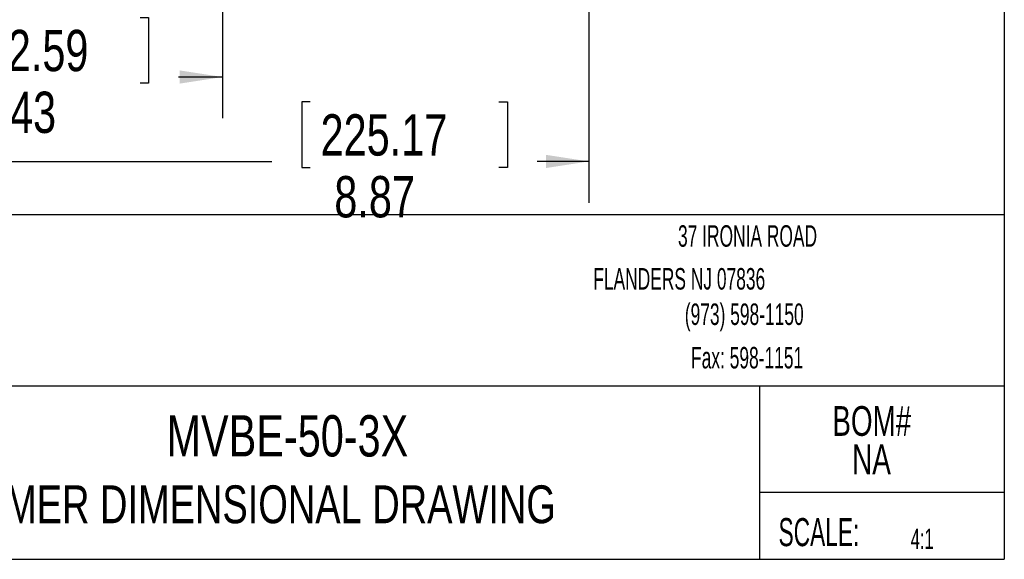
# Model space of a CAD drawing. Header units: inches. Extents: x 0.5 to 10.5, y 0.2 to 8.2.
# Tile 25 of 50: x 7.5 to 10.5, y 0.2 to 1.9. Entities that reach past the tile are written whole.
import ezdxf

# ---------------------------------------------------------------- set-up
doc = ezdxf.new("R2010")
doc.units = ezdxf.units.IN
doc.header["$MEASUREMENT"] = 0
for name, color, linetype in [('BORDERA', 7, 'Continuous'), ('DIMENTION', 7, 'Continuous'), ('SLD-0', 7, 'Continuous')]:
    doc.layers.add(name, color=color, linetype=linetype)
doc.styles.add('SLDTEXTSTYLE0', font='TXT', dxfattribs={"width": 0.7})
doc.styles.add('SLDTEXTSTYLE1', font='TXT', dxfattribs={"width": 0.605})
doc.styles.add('SLDTEXTSTYLE3', font='TXT', dxfattribs={"width": 0.75})
doc.dimstyles.new('SLDDIMSTYLE0', dxfattribs={"dimtxt": 0.125, "dimasz": 0.13, "dimexe": 0, "dimexo": 0.0625, "dimgap": 0.03125, "dimtad": 0, "dimtih": 1, "dimtoh": 1, "dimlfac": 4, "dimrnd": 1e-09, "dimzin": 12, "dimdsep": 46, "dimtxsty": 'SLDTEXTSTYLE3', "dimsah": 1, "dimcen": 0.09, "dimadec": 0, "dimazin": 3, "dimtfac": 1, "dimtofl": 0, "dimtmove": 0, "dimatfit": 3, "dimfxl": 1, "dimfrac": 2, "dimtolj": 1, "dimtzin": 12, "dimarcsym": 0})
doc.dimstyles.new('SLDDIMSTYLE1', dxfattribs={"dimtxt": 0.125, "dimasz": 0.13, "dimexe": 0, "dimexo": 0.0625, "dimgap": 0.03125, "dimtad": 0, "dimtih": 1, "dimtoh": 1, "dimlfac": 4, "dimrnd": 1e-09, "dimzin": 12, "dimdsep": 46, "dimtxsty": 'SLDTEXTSTYLE3', "dimsah": 1, "dimcen": 0.09, "dimadec": 0, "dimazin": 3, "dimtfac": 1, "dimtdec": 3, "dimtofl": 0, "dimtmove": 0, "dimatfit": 3, "dimfxl": 1, "dimfrac": 2, "dimtolj": 1, "dimtzin": 12, "dimarcsym": 0})

# ---------------------------------------------------------------- blocks, each defined once
blk = doc.blocks.new('SW_NOTE_0')
at = {"layer": 'SLD-0', "color": 0, "char_height": 0.09, "attachment_point": 2, "style": 'SLDTEXTSTYLE0'}
for s, insert in [('BOM#', (0.1758, 0.116)), ('NA', (0.1749, 0))]:
    blk.add_mtext(s, dxfattribs=dict(at, insert=insert))
blk = doc.blocks.new('_D_3')
at = {"layer": 'SLD-0'}
for p, q in [((8.135, 2.7869), (8.135, 1.5847)), ((7.0269, 1.9353), (7.0269, 1.5847)), ((7.314, 1.8897), (7.2886, 1.8897)), ((7.2886, 1.8897), (7.2886, 1.6913)), ((7.8855, 1.8897), (7.9109, 1.8897)), ((7.9109, 1.8897), (7.9109, 1.6913)), ((7.0269, 1.7097), (7.198, 1.7097)), ((8.135, 1.7097), (8.0014, 1.7097)), ((7.2886, 1.6913), (7.314, 1.6913)), ((7.9109, 1.6913), (7.8855, 1.6913))]:
    blk.add_line(p, q, dxfattribs=at)
for points in [[(7.0269, 1.7097), (7.1569, 1.6897), (7.1569, 1.7297)], [(8.135, 1.7097), (8.005, 1.7297), (8.005, 1.6897)]]:
    blk.add_solid(points, dxfattribs=at)
at = {"layer": 'SLD-0', "char_height": 0.125, "attachment_point": 1, "style": 'SLDTEXTSTYLE3'}
for s, insert in [('112.59', (7.3457, 1.8524, -0.1727)), ('4.43', (7.3873, 1.6654, -0.1727))]:
    blk.add_mtext(s, dxfattribs=dict(at, insert=insert))
blk = doc.blocks.new('_D_4')
at = {"layer": 'SLD-0'}
for p, q in [((7.0269, 1.9353), (7.0269, 1.3292)), ((9.2431, 1.9353), (9.2431, 1.3292)), ((8.3997, 1.6342), (8.3743, 1.6342)), ((8.3743, 1.6342), (8.3743, 1.4358)), ((8.9712, 1.6342), (8.9966, 1.6342)), ((8.9966, 1.6342), (8.9966, 1.4358)), ((7.0269, 1.4542), (8.2837, 1.4542)), ((8.3743, 1.4358), (8.3997, 1.4358)), ((8.9966, 1.4358), (8.9712, 1.4358)), ((9.2431, 1.4542), (9.0872, 1.4542))]:
    blk.add_line(p, q, dxfattribs=at)
for points in [[(7.0269, 1.4542), (7.1569, 1.4342), (7.1569, 1.4742)], [(9.2431, 1.4542), (9.1131, 1.4742), (9.1131, 1.4342)]]:
    blk.add_solid(points, dxfattribs=at)
at = {"layer": 'SLD-0', "char_height": 0.125, "attachment_point": 1, "style": 'SLDTEXTSTYLE3'}
for s, insert in [('225.17', (8.4314, 1.5969, -0.1727)), ('8.87', (8.473, 1.4099, -0.1727))]:
    blk.add_mtext(s, dxfattribs=dict(at, insert=insert))

msp = doc.modelspace()

# ---------------------------------------------------------------- linework, layer by layer
at = {"layer": 'BORDERA', "color": 7, "linetype": 'Continuous'}
for p, q in [((10.5, 8.2), (10.5, 0.25)), ((7.0346, 0.7747), (10.5, 0.7747)), ((9.7605, 0.25), (9.7605, 0.7747)), ((9.7605, 0.4529), (10.5, 0.4529)), ((0.5, 0.25), (10.5, 0.25)), ((4.4081, 0.25), (10.5, 0.25))]:
    msp.add_line(p, q, dxfattribs=at)
at = {"layer": 'DIMENTION', "color": 7, "linetype": 'Continuous'}
msp.add_line((10.5, 1.2924), (0.5, 1.2924), dxfattribs=at)

# ---------------------------------------------------------------- block references
at = {"layer": 'SLD-0'}
msp.add_blockref('SW_NOTE_0', (9.9233, 0.5977), dxfattribs=at)

# ---------------------------------------------------------------- texts
for s, insert, char_height, attachment_point, style in [('37 IRONIA ROAD', (9.7232, 1.2611), 0.065, 2, 'SLDTEXTSTYLE1'), ('FLANDERS NJ 07836', (9.2564, 1.1314), 0.065, 1, 'SLDTEXTSTYLE1'), ('(973) 598-1150', (9.7132, 1.0243), 0.065, 2, 'SLDTEXTSTYLE1'), ('Fax: 598-1151', (9.7219, 0.8927), 0.065, 2, 'SLDTEXTSTYLE1'), ('MVBE-50-3X', (7.9653, 0.6862), 0.125, 1, 'SLDTEXTSTYLE3'), ('CUSTOMER DIMENSIONAL DRAWING', (7.0747, 0.4738), 0.114583, 1, 'SLDTEXTSTYLE3'), ('SCALE:', (9.8169, 0.3748), 0.085, 1, 'SLDTEXTSTYLE1'), ('4:1', (10.217, 0.3431), 0.06158, 1, 'SLDTEXTSTYLE1')]:
    msp.add_mtext(s, dxfattribs=dict(at, insert=insert, char_height=char_height, attachment_point=attachment_point, style=style))

# ---------------------------------------------------------------- dimensions: what is measured, and where the dimension line sits
for base, p1, p2, dimstyle, picture, middle in [((8.135, 1.7097), (7.0269, 1.9853), (8.135, 2.8369), 'SLDDIMSTYLE0', '_D_3', (7.5997, 1.7097)), ((9.2431261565, 1.4541624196), (7.0268761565, 1.9853177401), (9.2431261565, 1.9853177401), 'SLDDIMSTYLE1', '_D_4', (8.6854373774, 1.4541624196))]:
    dim = msp.add_linear_dim(base=base, p1=p1, p2=p2, dimstyle=dimstyle, dxfattribs=at)
    dim.commit()
    dim.dimension.update_dxf_attribs({"geometry": picture, "text_midpoint": middle, "dimtype": 160})

doc.saveas('drawing.dxf')
